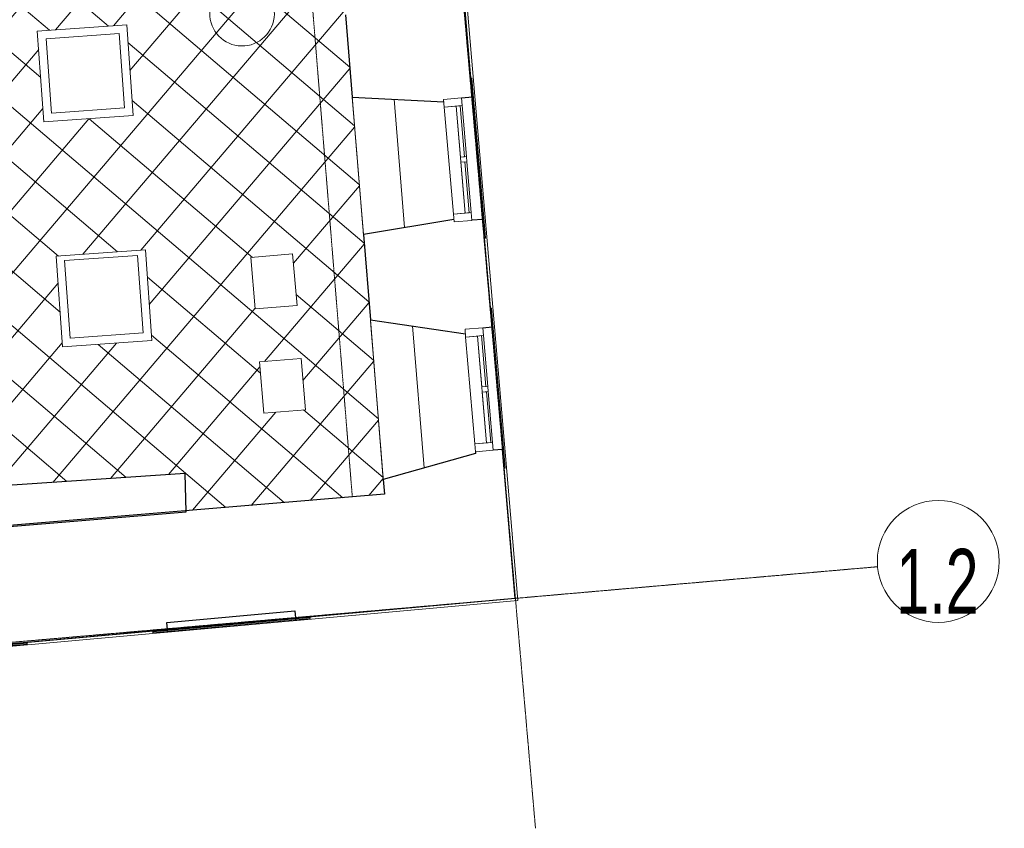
# Model space of a CAD drawing. Header units: millimetres. Extents: x 853417 to 929373, y -433185 to -369260.
# Tile 132 of 228: x 918713 to 929373, y -414334 to -405582. Entities that reach past the tile are written whole.
import ezdxf

# ---------------------------------------------------------------- set-up
doc = ezdxf.new("R2010")
doc.units = ezdxf.units.MM
doc.linetypes.add('Dash', pattern=[6.35, 3.175, -3.175])
doc.linetypes.add('Grid Line', pattern=[22.225, 12.7, -3.175, 3.175, -3.175])
for name, color, linetype, lineweight in [('I-FURN', 7, 'Continuous', 9), ('KOKO-COLS', 7, 'Continuous', 9), ('KOKO-FLOR', 7, 'Continuous', 9), ('KOKO-FLOR-HDLN', 7, 'Dash', 9), ('KOKO-FLOR-PATT', 7, 'Continuous', 9), ('KOKO-GENM', 7, 'Continuous', 9), ('KOKO-GRID', 7, 'Continuous', 9), ('KOKO-GRID-IDEN', 7, 'Continuous', 9), ('KOKO-WALL', 7, 'Continuous', 9), ('KOKO_WALL', 7, 'Continuous', 9), ('KOKO_WINDOWS', 7, 'Continuous', 9)]:
    doc.layers.add(name, color=color, linetype=linetype, lineweight=lineweight)
doc.styles.add('Swis721 Cn BT', font='swissc.ttf', dxfattribs={"width": 0.8, "height": 700})

# ---------------------------------------------------------------- blocks, each defined once
blk = doc.blocks.new('Ol_olev post 2 - Ol_olev paekivipost 1-942125-1 korrus_SA_kunstihanke plaan')
at = {"layer": 'KOKO-COLS'}
for p, q in [((437922, 906628), (437081, 906594)), ((437954, 905836), (437922, 906628)), ((437081, 906594), (437112, 905803)), ((435481, 906502), (434674, 906470)), ((434674, 906470), (434705, 905679)), ((435512, 905711), (435481, 906502)), ((437112, 905803), (437954, 905836)), ((434705, 905679), (435512, 905711))]:
    blk.add_line(p, q, dxfattribs=at)
blk = doc.blocks.new('ol_olev välissein 13 - aknanišš-2046208-1 korrus_SA_kunstihanke plaan')
at = {"layer": 'KOKO-WALL', "lineweight": 25}
for p, q in [((441249, 905266), (441237, 905265)), ((441237, 905265), (441246, 905105)), ((441259, 905106), (441249, 905266)), ((441246, 905105), (441259, 905106)), ((441339, 903717), (441327, 903717)), ((441327, 903717), (441336, 903557)), ((441349, 903558), (441339, 903717)), ((441336, 903557), (441349, 903558))]:
    blk.add_line(p, q, dxfattribs=at)
at = {"layer": 'KOKO_WALL'}
for p, q in [((441327, 903717), (441246, 905105)), ((441259, 905106), (441339, 903717))]:
    blk.add_line(p, q, dxfattribs=at)
blk = doc.blocks.new('Ol_olev välissein 3 - VS-02-2046268-1 korrus_SA_kunstihanke plaan')
at = {"layer": 'KOKO-WALL', "lineweight": 25}
for p, q in [((441070, 908338), (441057, 908338)), ((441057, 908338), (441067, 908178)), ((441079, 908179), (441070, 908338)), ((441067, 908178), (441079, 908179)), ((441160, 906790), (441148, 906790)), ((441148, 906790), (441157, 906630)), ((441170, 906631), (441160, 906790)), ((441157, 906630), (441170, 906631))]:
    blk.add_line(p, q, dxfattribs=at)
at = {"layer": 'KOKO_WALL'}
for p, q in [((441148, 906790), (441067, 908178)), ((441079, 908179), (441160, 906790))]:
    blk.add_line(p, q, dxfattribs=at)
blk = doc.blocks.new('Ol_olev välissein 21 - fassaadi ehiselemendid-2096201-1 korrus_SA_kunstihanke plaan')
at = {"layer": 'KOKO_WALL'}
for p, q in [((440946, 910589), (432061, 910115)), ((439510, 910488), (440922, 910563)), ((440922, 910563), (441795, 895600)), ((441821, 895577), (440946, 910589)), ((437015, 910354), (437772, 910395)), ((434502, 910220), (435277, 910262))]:
    blk.add_line(p, q, dxfattribs=at)
blk = doc.blocks.new('Furniture_Chairs-Stools-Benches_inoff_Bizz-high-with-wheels - Default-2460235-1 korrus_SA_kunstihanke plaan')
at = {"layer": 'I-FURN'}
for p, q in [((266, 250), (-188, 250)), ((-188, 250), (-188, -309)), ((266, -309), (266, 250)), ((-188, -309), (266, -309))]:
    blk.add_line(p, q, dxfattribs=at)
blk = doc.blocks.new('Ol_olev sisesein 14 - SS-01-2509151-1 korrus_SA_kunstihanke plaan')
at = {"layer": 'KOKO-WALL', "lineweight": 25}
for p, q in [((439872, 907033), (439457, 907033)), ((439457, 907033), (439545, 904515)), ((440054, 903519), (439872, 907033))]:
    blk.add_line(p, q, dxfattribs=at)
blk = doc.blocks.new('Ol_olev välissein 5 - VS-02-2537239-1 korrus_SA_kunstihanke plaan')
at = {"layer": 'KOKO-WALL', "lineweight": 25}
for p, q in [((440917, 910562), (439305, 910476)), ((441056, 908177), (440917, 910562)), ((439305, 910476), (439310, 910376)), ((437977, 910405), (436810, 910343)), ((437982, 910305), (437977, 910405)), ((435482, 910272), (434297, 910209)), ((435488, 910152), (435482, 910272)), ((436810, 910343), (436816, 910223)), ((439321, 910182), (439341, 910184)), ((439341, 910184), (439588, 909176)), ((436802, 910028), (436931, 909045)), ((437857, 909091), (438043, 910114)), ((435442, 908971), (435524, 909960)), ((439588, 909176), (439750, 909184)), ((439750, 909184), (440046, 903463)), ((436931, 909045), (437857, 909091)), ((434549, 908927), (435442, 908971)), ((440980, 908173), (441056, 908177)), ((441061, 906785), (440980, 908173)), ((441137, 906789), (441061, 906785)), ((441236, 905105), (441137, 906789))]:
    blk.add_line(p, q, dxfattribs=at)
at = {"layer": 'KOKO_WALL'}
for p, q in [((439479, 909621), (437939, 909545)), ((436872, 909493), (435479, 909424)), ((441056, 908177), (441137, 906789))]:
    blk.add_line(p, q, dxfattribs=at)
blk = doc.blocks.new('Välisaken puit 5x4 - A-22a__proj-6591725-1 korrus_SA_kunstihanke plaan')
at = {"layer": 'KOKO_WINDOWS'}
for p, q in [((-581, 625), (-665, 625)), ((-665, 625), (-665, 431)), ((-581, 431), (-581, 625)), ((-581, 625), (-28, 625)), ((-28, 625), (-581, 625)), ((-581, 625), (-28, 625)), ((-28, 604), (-581, 604)), ((-581, 604), (-581, 560)), ((-581, 560), (-28, 560)), ((581, 560), (-581, 560)), ((-581, 560), (-581, 431)), ((28, 625), (-28, 625)), ((-28, 625), (-28, 560)), ((-28, 560), (-28, 604)), ((-28, 560), (28, 560)), ((28, 560), (28, 625)), ((28, 625), (581, 625)), ((581, 625), (28, 625)), ((28, 625), (581, 625)), ((581, 604), (28, 604)), ((28, 604), (28, 560)), ((28, 560), (581, 560)), ((665, 625), (581, 625)), ((581, 625), (581, 431)), ((581, 560), (581, 604)), ((581, 431), (581, 560)), ((665, 431), (665, 625)), ((-665, 431), (-581, 431)), ((-581, 431), (581, 431)), ((581, 431), (665, 431))]:
    blk.add_line(p, q, dxfattribs=at)
blk = doc.blocks.new('Välisaken puit 5x4 - A-22__proj-6591724-1 korrus_SA_kunstihanke plaan')
at = {"layer": 'KOKO_WINDOWS'}
for p, q in [((-581, 650), (-665, 650)), ((-665, 650), (-665, 456)), ((-581, 456), (-581, 650)), ((-581, 650), (-28, 650)), ((-28, 650), (-581, 650)), ((-581, 650), (-28, 650)), ((28, 650), (-28, 650)), ((-28, 650), (-28, 585)), ((28, 585), (28, 650)), ((28, 650), (581, 650)), ((581, 650), (28, 650)), ((28, 650), (581, 650)), ((665, 650), (581, 650)), ((581, 650), (581, 456)), ((665, 456), (665, 650)), ((-28, 629), (-581, 629)), ((-581, 629), (-581, 585)), ((-581, 585), (-28, 585)), ((581, 585), (-581, 585)), ((-581, 585), (-581, 456)), ((-28, 585), (-28, 629)), ((-28, 585), (28, 585)), ((581, 629), (28, 629)), ((28, 629), (28, 585)), ((28, 585), (581, 585)), ((581, 585), (581, 629)), ((581, 456), (581, 585)), ((-665, 456), (-581, 456)), ((-581, 456), (581, 456)), ((581, 456), (665, 456))]:
    blk.add_line(p, q, dxfattribs=at)
blk = doc.blocks.new('Furniture_Chairs-Stools-Benches_inoff_Bizz-high-with-wheels - Default-3473614-1 korrus_SA_kunstihanke plaan')
at = {"layer": 'I-FURN'}
for p, q in [((-188, 309), (266, 309)), ((-188, -250), (-188, 309)), ((266, 309), (266, -250)), ((266, -250), (-188, -250))]:
    blk.add_line(p, q, dxfattribs=at)
blk = doc.blocks.new('eeldatavad põrandakanalid - eeldatavad põrandakanalid-5062723-1 korrus_SA_kunstihanke plaan')
at = {"layer": 'KOKO-FLOR-HDLN'}
for p, q in [((437857, 909091), (439588, 909176)), ((435442, 908971), (436931, 909045)), ((432555, 908478), (439768, 908835))]:
    blk.add_line(p, q, dxfattribs=at)
blk = doc.blocks.new('Furniture_Tables_NC-Nordic-Care_Maja-303 - Maja 303-5896500-1 korrus_SA_kunstihanke plaan')
at = {"layer": 'I-FURN'}
for start, end in [(92.8561, 102.4504), (92.8561, 102.4504), (272.8561, 92.8561), (272.8561, 92.8561), (194.6717, 272.8561), (194.6717, 272.8561)]:
    blk.add_arc((0, 0), 350, start, end, dxfattribs=at)
blk = doc.blocks.new('Krohviriba_1 - 1300x1845mm-6213187-1 korrus_SA_kunstihanke plaan')
at = {"layer": 'KOKO-GENM'}
for p, q in [((-525, 484), (-745, 484)), ((-745, 484), (-745, 474)), ((-745, 474), (-525, 474)), ((-525, 474), (-525, 484)), ((-525, 484), (775, 484)), ((775, 474), (-525, 474)), ((995, 484), (775, 484)), ((775, 484), (775, 474)), ((775, 474), (995, 474)), ((995, 474), (995, 484))]:
    blk.add_line(p, q, dxfattribs=at)
blk = doc.blocks.new('Krohviriba_1 - 1300x1845mm-6213202-1 korrus_SA_kunstihanke plaan')
at = {"layer": 'KOKO-GENM'}
for p, q in [((-525, 484), (-745, 484)), ((-745, 484), (-745, 474)), ((-745, 474), (-525, 474)), ((-525, 474), (-525, 484)), ((-525, 484), (775, 484)), ((775, 474), (-525, 474)), ((995, 484), (775, 484)), ((775, 484), (775, 474)), ((775, 474), (995, 474)), ((995, 474), (995, 484))]:
    blk.add_line(p, q, dxfattribs=at)
blk = doc.blocks.new('Kate 3 - Kate 3-6915011-1 korrus_SA_kunstihanke plaan')
at = {"layer": 'KOKO_WALL'}
for p, q in [((434581, 906556), (435566, 906595)), ((434620, 905586), (434581, 906556)), ((435605, 905626), (435566, 906595)), ((435605, 905626), (434620, 905586))]:
    blk.add_line(p, q, dxfattribs=at)
blk = doc.blocks.new('Kate 1 - Kate 3-6915277-1 korrus_SA_kunstihanke plaan')
at = {"layer": 'KOKO_WALL'}
for p, q in [((437023, 906681), (438008, 906720)), ((437062, 905712), (437023, 906681)), ((438046, 905751), (438008, 906720)), ((438046, 905751), (437062, 905712))]:
    blk.add_line(p, q, dxfattribs=at)
blk = doc.blocks.new('Grid - Grid Head - Circle 3_5mm KOKO-1397402-1 korrus_SA_kunstihanke plaan')
at = {"layer": 'KOKO-GRID-IDEN'}
blk.add_circle((0, 0), 3.3, dxfattribs=at)

msp = doc.modelspace()

# ---------------------------------------------------------------- hatches: boundary and pattern name
at = {"layer": 'KOKO-FLOR-PATT', "true_color": 0x800000}
h = msp.add_hatch(dxfattribs=at)
h.set_pattern_fill('FP_67', color=16, style=0, pattern_type=2)
h.set_pattern_definition([(319.643, (919515.46, -407286.1), (291.397, 342.91), []), (49.643, (919515.46, -407286.1), (-342.91, 291.397), [])])
h.paths.add_polyline_path([(920516, -410898), (922662, -410719), (922076, -403523), (920881, -403615), (920872, -403497), (920836, -403500), (920834, -403510), (920697, -403523), (920695, -403510), (919799, -403580), (919799, -403605), (919662, -403618), (919659, -403590), (919636, -403592), (919645, -403709), (919013, -403758), (918999, -403623), (917524, -403754), (917528, -403872), (916361, -403961), (916422, -404669), (916882, -404654), (917315, -410254), (917989, -410662), (920503, -410494), (920511, -410719)], flags=0)
h.paths.add_polyline_path([(921354, -409842), (921308, -409285), (921760, -409247), (921806, -409804), (921716, -409812)], flags=0)
h.paths.add_polyline_path([(917254, -409398), (917162, -408201), (917602, -408167), (917602, -408167), (917694, -409364), (917315, -409393)], flags=0)
h.paths.add_polyline_path([(919177, -409125), (919106, -408142), (920074, -408072), (920144, -409055), (919199, -409123)], flags=0)
h.paths.add_polyline_path([(921263, -408712), (921216, -408156), (921668, -408117), (921716, -408674)], flags=0)
h.paths.add_polyline_path([(917162, -408201), (917069, -407005), (917509, -406971), (917509, -406971), (917602, -408167), (917162, -408201)], flags=0)
h.paths.add_polyline_path([(917069, -407004), (916977, -405808), (917417, -405774), (917509, -406970), (917069, -407004)], flags=0)
h.paths.add_polyline_path([(918975, -406688), (918904, -405705), (919871, -405636), (919942, -406619), (918999, -406687)], flags=0)
h.paths.add_polyline_path([(921045, -405464), (920999, -404907), (921451, -404870), (921497, -405427)], flags=0)

# ---------------------------------------------------------------- linework, layer by layer
at = {"layer": 'KOKO-FLOR'}
for p, q in [((922434, -407906), (922313, -406420)), ((922649, -410557), (922509, -408830)), ((924075, -411842), (924075, -411847))]:
    msp.add_line(p, q, dxfattribs=at)
at = {"layer": 'KOKO-GRID', "linetype": 'Grid Line'}
for p, q in [((924297, -414334), (920481, -370633)), ((906341, -413394), (928000, -411503))]:
    msp.add_line(p, q, dxfattribs=at)

# ---------------------------------------------------------------- block references
at = {"layer": 'I-FURN'}
for name, p, rotation in [('Furniture_Tables_NC-Nordic-Care_Maja-303 - Maja 303-5896500-1 korrus_SA_kunstihanke plaan', (921120, -405516), 271.815909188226), ('Furniture_Chairs-Stools-Benches_inoff_Bizz-high-with-wheels - Default-2460235-1 korrus_SA_kunstihanke plaan', (921507, -408441), 184.8837605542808), ('Furniture_Chairs-Stools-Benches_inoff_Bizz-high-with-wheels - Default-3473614-1 korrus_SA_kunstihanke plaan', (921594, -409512), 184.7305910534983)]:
    msp.add_blockref(name, p, dxfattribs=dict(at, rotation=rotation))
at = {"layer": 'KOKO-COLS', "rotation": 271.815909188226}
msp.add_blockref('Ol_olev post 2 - Ol_olev paekivipost 1-942125-1 korrus_SA_kunstihanke plaan', (0, 0), dxfattribs=at)
at = {"layer": 'KOKO-FLOR', "rotation": 271.815909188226}
msp.add_blockref('eeldatavad põrandakanalid - eeldatavad põrandakanalid-5062723-1 korrus_SA_kunstihanke plaan', (0, 0), dxfattribs=at)
at = {"layer": 'KOKO-GENM', "rotation": 274.8714086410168}
for name, p in [('Krohviriba_1 - 1300x1845mm-6213202-1 korrus_SA_kunstihanke plaan', (923188, -406997)), ('Krohviriba_1 - 1300x1845mm-6213187-1 korrus_SA_kunstihanke plaan', (923401, -409486))]:
    msp.add_blockref(name, p, dxfattribs=at)
at = {"layer": 'KOKO-GRID-IDEN', "xscale": 199.9999999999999, "yscale": 199.9999999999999, "zscale": 199.9999999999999, "rotation": 274.99131376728}
msp.add_blockref('Grid - Grid Head - Circle 3_5mm KOKO-1397402-1 korrus_SA_kunstihanke plaan', (928658, -411445), dxfattribs=at)
at = {"layer": 'KOKO_WALL', "rotation": 271.815909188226}
for name in ['Ol_olev välissein 5 - VS-02-2537239-1 korrus_SA_kunstihanke plaan', 'Ol_olev välissein 21 - fassaadi ehiselemendid-2096201-1 korrus_SA_kunstihanke plaan', 'Ol_olev sisesein 14 - SS-01-2509151-1 korrus_SA_kunstihanke plaan', 'Kate 3 - Kate 3-6915011-1 korrus_SA_kunstihanke plaan', 'Kate 1 - Kate 3-6915277-1 korrus_SA_kunstihanke plaan', 'Ol_olev välissein 3 - VS-02-2046268-1 korrus_SA_kunstihanke plaan', 'ol_olev välissein 13 - aknanišš-2046208-1 korrus_SA_kunstihanke plaan']:
    msp.add_blockref(name, (0, 0), dxfattribs=at)
at = {"layer": 'KOKO_WINDOWS', "rotation": 274.8714086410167}
for name, p in [('Välisaken puit 5x4 - A-22a__proj-6591725-1 korrus_SA_kunstihanke plaan', (922929, -407144)), ('Välisaken puit 5x4 - A-22__proj-6591724-1 korrus_SA_kunstihanke plaan', (923136, -409634))]:
    msp.add_blockref(name, p, dxfattribs=at)

# ---------------------------------------------------------------- texts
at = {"layer": 'KOKO-GRID-IDEN', "insert": (928648, -411660), "char_height": 700, "width": 910.4, "attachment_point": 5, "line_spacing_factor": 0.956485, "style": 'Swis721 Cn BT'}
msp.add_mtext('\\pt1920.002,3839.997,5759.999,7680.001,9600.003,11519.998,13440,15360.002,17279.997,19199.999,21120.001,23040.003,24959.998,26880,28800.002,30719.997,32639.999,34560.001,36480.003,38399.998,40320,42240.002,44159.997,46079.999,48000.001,49920.003,51839.998,53760,55680.002,57599.997,59519.999,61440.001;1.2', dxfattribs=at)

doc.saveas('drawing.dxf')
